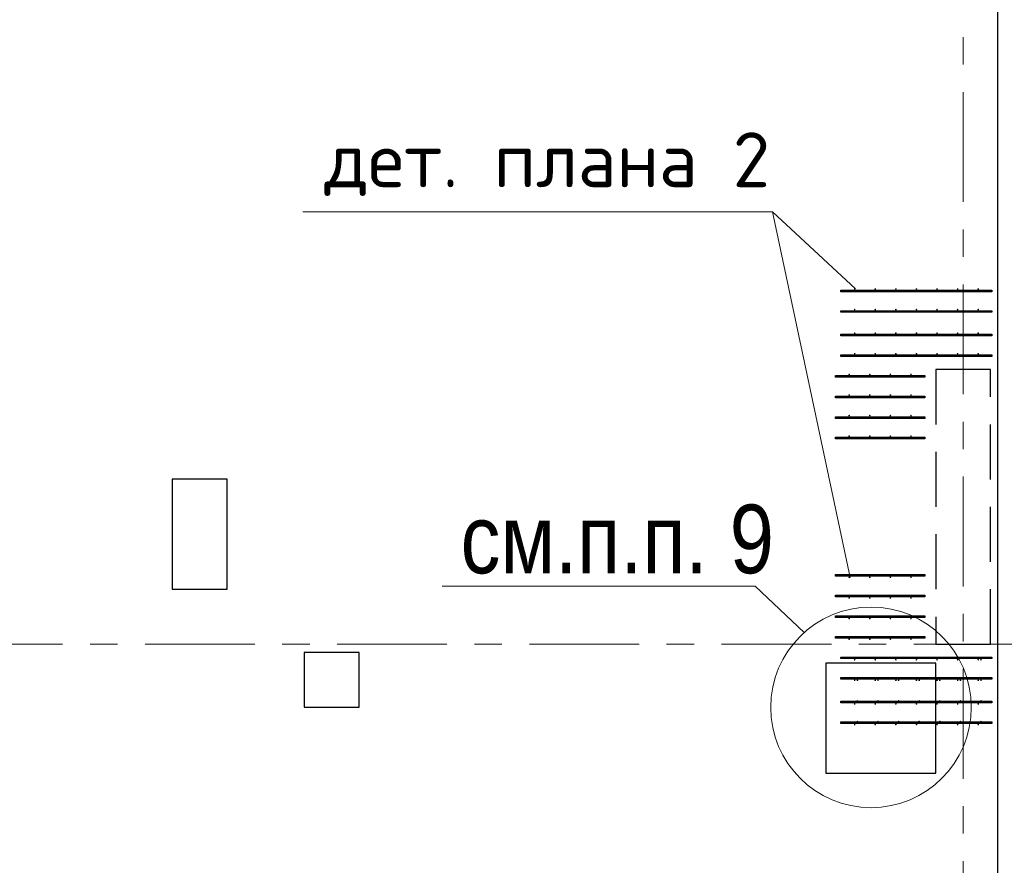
# Model space of a CAD drawing. Header units: metres. Extents: x -38 to 86, y -15 to 21.
# Tile 30 of 103: x 29.11 to 32.7, y 8.19 to 11.27. Entities that reach past the tile are written whole.
import ezdxf

# ---------------------------------------------------------------- set-up
doc = ezdxf.new("R2010")
doc.units = ezdxf.units.M
for name, pattern in [('______11', [0.5, 0.4, -0.05, 0, -0.05]), ('______2', [0.27, 0.2, -0.07]), ('______5', [1.1, 0.8, -0.1, 0.1, -0.1])]:
    doc.linetypes.add(name, pattern=pattern)
for name, color, linetype, lineweight in [('XR$2$Осевая линия (1)', 7, '______5', 13), ('XR$3$Арматурный каркас 01', 4, 'Continuous', 35), ('XR$3$Общий слой (1)_1', 7, 'Continuous', 13), ('XR$3$Перекрытие (1)', 7, 'Continuous', 35), ('XR$3$Текст_ общее_1', 7, 'Continuous', 13), ('XR$3$Фундамент (1)_1', 7, 'Continuous', 35)]:
    doc.layers.add(name, color=color, linetype=linetype, lineweight=lineweight)
doc.layers.add('XR$5$Стена_ бетон несущ.', color=7, linetype='Continuous', lineweight=70, true_color=0xb4b496)
doc.styles.add('ARIAL', font='arial.ttf')
doc.styles.add('ISOCPEUR', font='txt')

msp = doc.modelspace()

# ---------------------------------------------------------------- hatches: boundary and pattern name
at = {"layer": 'XR$3$Арматурный каркас 01', "linetype": 'Continuous', "lineweight": 50, "transparency": 33554687}
for points in [[(32.158, 10.2932), (32.1578, 10.2944), (32.1571, 10.2954), (32.1561, 10.296), (32.155, 10.2962), (32.1539, 10.296), (32.1529, 10.2954), (32.1522, 10.2944), (32.152, 10.2932), (32.1522, 10.2921), (32.1529, 10.2911), (32.1539, 10.2905), (32.155, 10.2902), (32.1561, 10.2905), (32.1571, 10.2911), (32.1578, 10.2921)], [(32.233, 10.2932), (32.2328, 10.2944), (32.2321, 10.2954), (32.2311, 10.296), (32.23, 10.2962), (32.2289, 10.296), (32.2279, 10.2954), (32.2272, 10.2944), (32.227, 10.2932), (32.2272, 10.2921), (32.2279, 10.2911), (32.2289, 10.2905), (32.23, 10.2902), (32.2311, 10.2905), (32.2321, 10.2911), (32.2328, 10.2921)], [(32.308, 10.2932), (32.3078, 10.2944), (32.3071, 10.2954), (32.3061, 10.296), (32.305, 10.2962), (32.3039, 10.296), (32.3029, 10.2954), (32.3022, 10.2944), (32.302, 10.2932), (32.3022, 10.2921), (32.3029, 10.2911), (32.3039, 10.2905), (32.305, 10.2902), (32.3061, 10.2905), (32.3071, 10.2911), (32.3078, 10.2921)], [(32.383, 10.2932), (32.3828, 10.2944), (32.3821, 10.2954), (32.3811, 10.296), (32.38, 10.2962), (32.3789, 10.296), (32.3779, 10.2954), (32.3772, 10.2944), (32.377, 10.2932), (32.3772, 10.2921), (32.3779, 10.2911), (32.3789, 10.2905), (32.38, 10.2902), (32.3811, 10.2905), (32.3821, 10.2911), (32.3828, 10.2921)], [(32.458, 10.2932), (32.4578, 10.2944), (32.4571, 10.2954), (32.4561, 10.296), (32.455, 10.2962), (32.4539, 10.296), (32.4529, 10.2954), (32.4522, 10.2944), (32.452, 10.2932), (32.4522, 10.2921), (32.4529, 10.2911), (32.4539, 10.2905), (32.455, 10.2902), (32.4561, 10.2905), (32.4571, 10.2911), (32.4578, 10.2921)], [(32.533, 10.2932), (32.5328, 10.2944), (32.5321, 10.2954), (32.5311, 10.296), (32.53, 10.2962), (32.5289, 10.296), (32.5279, 10.2954), (32.5272, 10.2944), (32.527, 10.2932), (32.5272, 10.2921), (32.5279, 10.2911), (32.5289, 10.2905), (32.53, 10.2902), (32.5311, 10.2905), (32.5321, 10.2911), (32.5328, 10.2921)], [(32.608, 10.2932), (32.6078, 10.2944), (32.6071, 10.2954), (32.6061, 10.296), (32.605, 10.2962), (32.6039, 10.296), (32.6029, 10.2954), (32.6022, 10.2944), (32.602, 10.2932), (32.6022, 10.2921), (32.6029, 10.2911), (32.6039, 10.2905), (32.605, 10.2902), (32.6061, 10.2905), (32.6071, 10.2911), (32.6078, 10.2921)], [(32.158, 10.2182), (32.1578, 10.2194), (32.1571, 10.2204), (32.1561, 10.221), (32.155, 10.2212), (32.1539, 10.221), (32.1529, 10.2204), (32.1522, 10.2194), (32.152, 10.2182), (32.1522, 10.2171), (32.1529, 10.2161), (32.1539, 10.2155), (32.155, 10.2152), (32.1561, 10.2155), (32.1571, 10.2161), (32.1578, 10.2171)], [(32.233, 10.2182), (32.2328, 10.2194), (32.2321, 10.2204), (32.2311, 10.221), (32.23, 10.2212), (32.2289, 10.221), (32.2279, 10.2204), (32.2272, 10.2194), (32.227, 10.2182), (32.2272, 10.2171), (32.2279, 10.2161), (32.2289, 10.2155), (32.23, 10.2152), (32.2311, 10.2155), (32.2321, 10.2161), (32.2328, 10.2171)], [(32.308, 10.2182), (32.3078, 10.2194), (32.3071, 10.2204), (32.3061, 10.221), (32.305, 10.2212), (32.3039, 10.221), (32.3029, 10.2204), (32.3022, 10.2194), (32.302, 10.2182), (32.3022, 10.2171), (32.3029, 10.2161), (32.3039, 10.2155), (32.305, 10.2152), (32.3061, 10.2155), (32.3071, 10.2161), (32.3078, 10.2171)], [(32.383, 10.2182), (32.3828, 10.2194), (32.3821, 10.2204), (32.3811, 10.221), (32.38, 10.2212), (32.3789, 10.221), (32.3779, 10.2204), (32.3772, 10.2194), (32.377, 10.2182), (32.3772, 10.2171), (32.3779, 10.2161), (32.3789, 10.2155), (32.38, 10.2152), (32.3811, 10.2155), (32.3821, 10.2161), (32.3828, 10.2171)], [(32.458, 10.2182), (32.4578, 10.2194), (32.4571, 10.2204), (32.4561, 10.221), (32.455, 10.2212), (32.4539, 10.221), (32.4529, 10.2204), (32.4522, 10.2194), (32.452, 10.2182), (32.4522, 10.2171), (32.4529, 10.2161), (32.4539, 10.2155), (32.455, 10.2152), (32.4561, 10.2155), (32.4571, 10.2161), (32.4578, 10.2171)], [(32.533, 10.2182), (32.5328, 10.2194), (32.5321, 10.2204), (32.5311, 10.221), (32.53, 10.2212), (32.5289, 10.221), (32.5279, 10.2204), (32.5272, 10.2194), (32.527, 10.2182), (32.5272, 10.2171), (32.5279, 10.2161), (32.5289, 10.2155), (32.53, 10.2152), (32.5311, 10.2155), (32.5321, 10.2161), (32.5328, 10.2171)], [(32.608, 10.2182), (32.6078, 10.2194), (32.6071, 10.2204), (32.6061, 10.221), (32.605, 10.2212), (32.6039, 10.221), (32.6029, 10.2204), (32.6022, 10.2194), (32.602, 10.2182), (32.6022, 10.2171), (32.6029, 10.2161), (32.6039, 10.2155), (32.605, 10.2152), (32.6061, 10.2155), (32.6071, 10.2161), (32.6078, 10.2171)], [(32.158, 10.1322), (32.1578, 10.1334), (32.1571, 10.1344), (32.1561, 10.135), (32.155, 10.1352), (32.1539, 10.135), (32.1529, 10.1344), (32.1522, 10.1334), (32.152, 10.1322), (32.1522, 10.1311), (32.1529, 10.1301), (32.1539, 10.1295), (32.155, 10.1292), (32.1561, 10.1295), (32.1571, 10.1301), (32.1578, 10.1311)], [(32.233, 10.1322), (32.2328, 10.1334), (32.2321, 10.1344), (32.2311, 10.135), (32.23, 10.1352), (32.2289, 10.135), (32.2279, 10.1344), (32.2272, 10.1334), (32.227, 10.1322), (32.2272, 10.1311), (32.2279, 10.1301), (32.2289, 10.1295), (32.23, 10.1292), (32.2311, 10.1295), (32.2321, 10.1301), (32.2328, 10.1311)], [(32.308, 10.1322), (32.3078, 10.1334), (32.3071, 10.1344), (32.3061, 10.135), (32.305, 10.1352), (32.3039, 10.135), (32.3029, 10.1344), (32.3022, 10.1334), (32.302, 10.1322), (32.3022, 10.1311), (32.3029, 10.1301), (32.3039, 10.1295), (32.305, 10.1292), (32.3061, 10.1295), (32.3071, 10.1301), (32.3078, 10.1311)], [(32.383, 10.1322), (32.3828, 10.1334), (32.3821, 10.1344), (32.3811, 10.135), (32.38, 10.1352), (32.3789, 10.135), (32.3779, 10.1344), (32.3772, 10.1334), (32.377, 10.1322), (32.3772, 10.1311), (32.3779, 10.1301), (32.3789, 10.1295), (32.38, 10.1292), (32.3811, 10.1295), (32.3821, 10.1301), (32.3828, 10.1311)], [(32.458, 10.1322), (32.4578, 10.1334), (32.4571, 10.1344), (32.4561, 10.135), (32.455, 10.1352), (32.4539, 10.135), (32.4529, 10.1344), (32.4522, 10.1334), (32.452, 10.1322), (32.4522, 10.1311), (32.4529, 10.1301), (32.4539, 10.1295), (32.455, 10.1292), (32.4561, 10.1295), (32.4571, 10.1301), (32.4578, 10.1311)], [(32.533, 10.1322), (32.5328, 10.1334), (32.5321, 10.1344), (32.5311, 10.135), (32.53, 10.1352), (32.5289, 10.135), (32.5279, 10.1344), (32.5272, 10.1334), (32.527, 10.1322), (32.5272, 10.1311), (32.5279, 10.1301), (32.5289, 10.1295), (32.53, 10.1292), (32.5311, 10.1295), (32.5321, 10.1301), (32.5328, 10.1311)], [(32.608, 10.1322), (32.6078, 10.1334), (32.6071, 10.1344), (32.6061, 10.135), (32.605, 10.1352), (32.6039, 10.135), (32.6029, 10.1344), (32.6022, 10.1334), (32.602, 10.1322), (32.6022, 10.1311), (32.6029, 10.1301), (32.6039, 10.1295), (32.605, 10.1292), (32.6061, 10.1295), (32.6071, 10.1301), (32.6078, 10.1311)], [(32.158, 10.0572), (32.1578, 10.0584), (32.1571, 10.0594), (32.1561, 10.06), (32.155, 10.0602), (32.1539, 10.06), (32.1529, 10.0594), (32.1522, 10.0584), (32.152, 10.0572), (32.1522, 10.0561), (32.1529, 10.0551), (32.1539, 10.0545), (32.155, 10.0542), (32.1561, 10.0545), (32.1571, 10.0551), (32.1578, 10.0561)], [(32.233, 10.0572), (32.2328, 10.0584), (32.2321, 10.0594), (32.2311, 10.06), (32.23, 10.0602), (32.2289, 10.06), (32.2279, 10.0594), (32.2272, 10.0584), (32.227, 10.0572), (32.2272, 10.0561), (32.2279, 10.0551), (32.2289, 10.0545), (32.23, 10.0542), (32.2311, 10.0545), (32.2321, 10.0551), (32.2328, 10.0561)], [(32.308, 10.0572), (32.3078, 10.0584), (32.3071, 10.0594), (32.3061, 10.06), (32.305, 10.0602), (32.3039, 10.06), (32.3029, 10.0594), (32.3022, 10.0584), (32.302, 10.0572), (32.3022, 10.0561), (32.3029, 10.0551), (32.3039, 10.0545), (32.305, 10.0542), (32.3061, 10.0545), (32.3071, 10.0551), (32.3078, 10.0561)], [(32.383, 10.0572), (32.3828, 10.0584), (32.3821, 10.0594), (32.3811, 10.06), (32.38, 10.0602), (32.3789, 10.06), (32.3779, 10.0594), (32.3772, 10.0584), (32.377, 10.0572), (32.3772, 10.0561), (32.3779, 10.0551), (32.3789, 10.0545), (32.38, 10.0542), (32.3811, 10.0545), (32.3821, 10.0551), (32.3828, 10.0561)], [(32.458, 10.0572), (32.4578, 10.0584), (32.4571, 10.0594), (32.4561, 10.06), (32.455, 10.0602), (32.4539, 10.06), (32.4529, 10.0594), (32.4522, 10.0584), (32.452, 10.0572), (32.4522, 10.0561), (32.4529, 10.0551), (32.4539, 10.0545), (32.455, 10.0542), (32.4561, 10.0545), (32.4571, 10.0551), (32.4578, 10.0561)], [(32.533, 10.0572), (32.5328, 10.0584), (32.5321, 10.0594), (32.5311, 10.06), (32.53, 10.0602), (32.5289, 10.06), (32.5279, 10.0594), (32.5272, 10.0584), (32.527, 10.0572), (32.5272, 10.0561), (32.5279, 10.0551), (32.5289, 10.0545), (32.53, 10.0542), (32.5311, 10.0545), (32.5321, 10.0551), (32.5328, 10.0561)], [(32.608, 10.0572), (32.6078, 10.0584), (32.6071, 10.0594), (32.6061, 10.06), (32.605, 10.0602), (32.6039, 10.06), (32.6029, 10.0594), (32.6022, 10.0584), (32.602, 10.0572), (32.6022, 10.0561), (32.6029, 10.0551), (32.6039, 10.0545), (32.605, 10.0542), (32.6061, 10.0545), (32.6071, 10.0551), (32.6078, 10.0561)], [(32.138, 9.9822), (32.1378, 9.9834), (32.1371, 9.9844), (32.1361, 9.985), (32.135, 9.9852), (32.1339, 9.985), (32.1329, 9.9844), (32.1322, 9.9834), (32.132, 9.9822), (32.1322, 9.9811), (32.1329, 9.9801), (32.1339, 9.9795), (32.135, 9.9792), (32.1361, 9.9795), (32.1371, 9.9801), (32.1378, 9.9811)], [(32.213, 9.9822), (32.2128, 9.9834), (32.2121, 9.9844), (32.2111, 9.985), (32.21, 9.9852), (32.2089, 9.985), (32.2079, 9.9844), (32.2072, 9.9834), (32.207, 9.9822), (32.2072, 9.9811), (32.2079, 9.9801), (32.2089, 9.9795), (32.21, 9.9792), (32.2111, 9.9795), (32.2121, 9.9801), (32.2128, 9.9811)], [(32.288, 9.9822), (32.2878, 9.9834), (32.2871, 9.9844), (32.2861, 9.985), (32.285, 9.9852), (32.2839, 9.985), (32.2829, 9.9844), (32.2822, 9.9834), (32.282, 9.9822), (32.2822, 9.9811), (32.2829, 9.9801), (32.2839, 9.9795), (32.285, 9.9792), (32.2861, 9.9795), (32.2871, 9.9801), (32.2878, 9.9811)], [(32.363, 9.9822), (32.3628, 9.9834), (32.3621, 9.9844), (32.3611, 9.985), (32.36, 9.9852), (32.3589, 9.985), (32.3579, 9.9844), (32.3572, 9.9834), (32.357, 9.9822), (32.3572, 9.9811), (32.3579, 9.9801), (32.3589, 9.9795), (32.36, 9.9792), (32.3611, 9.9795), (32.3621, 9.9801), (32.3628, 9.9811)], [(32.138, 9.9072), (32.1378, 9.9084), (32.1371, 9.9094), (32.1361, 9.91), (32.135, 9.9102), (32.1339, 9.91), (32.1329, 9.9094), (32.1322, 9.9084), (32.132, 9.9072), (32.1322, 9.9061), (32.1329, 9.9051), (32.1339, 9.9045), (32.135, 9.9042), (32.1361, 9.9045), (32.1371, 9.9051), (32.1378, 9.9061)], [(32.213, 9.9072), (32.2128, 9.9084), (32.2121, 9.9094), (32.2111, 9.91), (32.21, 9.9102), (32.2089, 9.91), (32.2079, 9.9094), (32.2072, 9.9084), (32.207, 9.9072), (32.2072, 9.9061), (32.2079, 9.9051), (32.2089, 9.9045), (32.21, 9.9042), (32.2111, 9.9045), (32.2121, 9.9051), (32.2128, 9.9061)], [(32.288, 9.9072), (32.2878, 9.9084), (32.2871, 9.9094), (32.2861, 9.91), (32.285, 9.9102), (32.2839, 9.91), (32.2829, 9.9094), (32.2822, 9.9084), (32.282, 9.9072), (32.2822, 9.9061), (32.2829, 9.9051), (32.2839, 9.9045), (32.285, 9.9042), (32.2861, 9.9045), (32.2871, 9.9051), (32.2878, 9.9061)], [(32.363, 9.9072), (32.3628, 9.9084), (32.3621, 9.9094), (32.3611, 9.91), (32.36, 9.9102), (32.3589, 9.91), (32.3579, 9.9094), (32.3572, 9.9084), (32.357, 9.9072), (32.3572, 9.9061), (32.3579, 9.9051), (32.3589, 9.9045), (32.36, 9.9042), (32.3611, 9.9045), (32.3621, 9.9051), (32.3628, 9.9061)], [(32.138, 9.8322), (32.1378, 9.8334), (32.1371, 9.8344), (32.1361, 9.835), (32.135, 9.8352), (32.1339, 9.835), (32.1329, 9.8344), (32.1322, 9.8334), (32.132, 9.8322), (32.1322, 9.8311), (32.1329, 9.8301), (32.1339, 9.8295), (32.135, 9.8292), (32.1361, 9.8295), (32.1371, 9.8301), (32.1378, 9.8311)], [(32.213, 9.8322), (32.2128, 9.8334), (32.2121, 9.8344), (32.2111, 9.835), (32.21, 9.8352), (32.2089, 9.835), (32.2079, 9.8344), (32.2072, 9.8334), (32.207, 9.8322), (32.2072, 9.8311), (32.2079, 9.8301), (32.2089, 9.8295), (32.21, 9.8292), (32.2111, 9.8295), (32.2121, 9.8301), (32.2128, 9.8311)], [(32.288, 9.8322), (32.2878, 9.8334), (32.2871, 9.8344), (32.2861, 9.835), (32.285, 9.8352), (32.2839, 9.835), (32.2829, 9.8344), (32.2822, 9.8334), (32.282, 9.8322), (32.2822, 9.8311), (32.2829, 9.8301), (32.2839, 9.8295), (32.285, 9.8292), (32.2861, 9.8295), (32.2871, 9.8301), (32.2878, 9.8311)], [(32.363, 9.8322), (32.3628, 9.8334), (32.3621, 9.8344), (32.3611, 9.835), (32.36, 9.8352), (32.3589, 9.835), (32.3579, 9.8344), (32.3572, 9.8334), (32.357, 9.8322), (32.3572, 9.8311), (32.3579, 9.8301), (32.3589, 9.8295), (32.36, 9.8292), (32.3611, 9.8295), (32.3621, 9.8301), (32.3628, 9.8311)], [(32.138, 9.7572), (32.1378, 9.7584), (32.1371, 9.7594), (32.1361, 9.76), (32.135, 9.7602), (32.1339, 9.76), (32.1329, 9.7594), (32.1322, 9.7584), (32.132, 9.7572), (32.1322, 9.7561), (32.1329, 9.7551), (32.1339, 9.7545), (32.135, 9.7542), (32.1361, 9.7545), (32.1371, 9.7551), (32.1378, 9.7561)], [(32.213, 9.7572), (32.2128, 9.7584), (32.2121, 9.7594), (32.2111, 9.76), (32.21, 9.7602), (32.2089, 9.76), (32.2079, 9.7594), (32.2072, 9.7584), (32.207, 9.7572), (32.2072, 9.7561), (32.2079, 9.7551), (32.2089, 9.7545), (32.21, 9.7542), (32.2111, 9.7545), (32.2121, 9.7551), (32.2128, 9.7561)], [(32.288, 9.7572), (32.2878, 9.7584), (32.2871, 9.7594), (32.2861, 9.76), (32.285, 9.7602), (32.2839, 9.76), (32.2829, 9.7594), (32.2822, 9.7584), (32.282, 9.7572), (32.2822, 9.7561), (32.2829, 9.7551), (32.2839, 9.7545), (32.285, 9.7542), (32.2861, 9.7545), (32.2871, 9.7551), (32.2878, 9.7561)], [(32.363, 9.7572), (32.3628, 9.7584), (32.3621, 9.7594), (32.3611, 9.76), (32.36, 9.7602), (32.3589, 9.76), (32.3579, 9.7594), (32.3572, 9.7584), (32.357, 9.7572), (32.3572, 9.7561), (32.3579, 9.7551), (32.3589, 9.7545), (32.36, 9.7542), (32.3611, 9.7545), (32.3621, 9.7551), (32.3628, 9.7561)], [(32.138, 9.2432), (32.1378, 9.2444), (32.1371, 9.2454), (32.1361, 9.246), (32.135, 9.2462), (32.1339, 9.246), (32.1329, 9.2454), (32.1322, 9.2444), (32.132, 9.2432), (32.1322, 9.2421), (32.1329, 9.2411), (32.1339, 9.2405), (32.135, 9.2402), (32.1361, 9.2405), (32.1371, 9.2411), (32.1378, 9.2421)], [(32.213, 9.2432), (32.2128, 9.2444), (32.2121, 9.2454), (32.2111, 9.246), (32.21, 9.2462), (32.2089, 9.246), (32.2079, 9.2454), (32.2072, 9.2444), (32.207, 9.2432), (32.2072, 9.2421), (32.2079, 9.2411), (32.2089, 9.2405), (32.21, 9.2402), (32.2111, 9.2405), (32.2121, 9.2411), (32.2128, 9.2421)], [(32.288, 9.2432), (32.2878, 9.2444), (32.2871, 9.2454), (32.2861, 9.246), (32.285, 9.2462), (32.2839, 9.246), (32.2829, 9.2454), (32.2822, 9.2444), (32.282, 9.2432), (32.2822, 9.2421), (32.2829, 9.2411), (32.2839, 9.2405), (32.285, 9.2402), (32.2861, 9.2405), (32.2871, 9.2411), (32.2878, 9.2421)], [(32.363, 9.2432), (32.3628, 9.2444), (32.3621, 9.2454), (32.3611, 9.246), (32.36, 9.2462), (32.3589, 9.246), (32.3579, 9.2454), (32.3572, 9.2444), (32.357, 9.2432), (32.3572, 9.2421), (32.3579, 9.2411), (32.3589, 9.2405), (32.36, 9.2402), (32.3611, 9.2405), (32.3621, 9.2411), (32.3628, 9.2421)], [(32.138, 9.1682), (32.1378, 9.1694), (32.1371, 9.1704), (32.1361, 9.171), (32.135, 9.1712), (32.1339, 9.171), (32.1329, 9.1704), (32.1322, 9.1694), (32.132, 9.1682), (32.1322, 9.1671), (32.1329, 9.1661), (32.1339, 9.1655), (32.135, 9.1652), (32.1361, 9.1655), (32.1371, 9.1661), (32.1378, 9.1671)], [(32.213, 9.1682), (32.2128, 9.1694), (32.2121, 9.1704), (32.2111, 9.171), (32.21, 9.1712), (32.2089, 9.171), (32.2079, 9.1704), (32.2072, 9.1694), (32.207, 9.1682), (32.2072, 9.1671), (32.2079, 9.1661), (32.2089, 9.1655), (32.21, 9.1652), (32.2111, 9.1655), (32.2121, 9.1661), (32.2128, 9.1671)], [(32.288, 9.1682), (32.2878, 9.1694), (32.2871, 9.1704), (32.2861, 9.171), (32.285, 9.1712), (32.2839, 9.171), (32.2829, 9.1704), (32.2822, 9.1694), (32.282, 9.1682), (32.2822, 9.1671), (32.2829, 9.1661), (32.2839, 9.1655), (32.285, 9.1652), (32.2861, 9.1655), (32.2871, 9.1661), (32.2878, 9.1671)], [(32.363, 9.1682), (32.3628, 9.1694), (32.3621, 9.1704), (32.3611, 9.171), (32.36, 9.1712), (32.3589, 9.171), (32.3579, 9.1704), (32.3572, 9.1694), (32.357, 9.1682), (32.3572, 9.1671), (32.3579, 9.1661), (32.3589, 9.1655), (32.36, 9.1652), (32.3611, 9.1655), (32.3621, 9.1661), (32.3628, 9.1671)], [(32.138, 9.0932), (32.1378, 9.0944), (32.1371, 9.0954), (32.1361, 9.096), (32.135, 9.0962), (32.1339, 9.096), (32.1329, 9.0954), (32.1322, 9.0944), (32.132, 9.0932), (32.1322, 9.0921), (32.1329, 9.0911), (32.1339, 9.0905), (32.135, 9.0902), (32.1361, 9.0905), (32.1371, 9.0911), (32.1378, 9.0921)], [(32.213, 9.0932), (32.2128, 9.0944), (32.2121, 9.0954), (32.2111, 9.096), (32.21, 9.0962), (32.2089, 9.096), (32.2079, 9.0954), (32.2072, 9.0944), (32.207, 9.0932), (32.2072, 9.0921), (32.2079, 9.0911), (32.2089, 9.0905), (32.21, 9.0902), (32.2111, 9.0905), (32.2121, 9.0911), (32.2128, 9.0921)], [(32.288, 9.0932), (32.2878, 9.0944), (32.2871, 9.0954), (32.2861, 9.096), (32.285, 9.0962), (32.2839, 9.096), (32.2829, 9.0954), (32.2822, 9.0944), (32.282, 9.0932), (32.2822, 9.0921), (32.2829, 9.0911), (32.2839, 9.0905), (32.285, 9.0902), (32.2861, 9.0905), (32.2871, 9.0911), (32.2878, 9.0921)], [(32.363, 9.0932), (32.3628, 9.0944), (32.3621, 9.0954), (32.3611, 9.096), (32.36, 9.0962), (32.3589, 9.096), (32.3579, 9.0954), (32.3572, 9.0944), (32.357, 9.0932), (32.3572, 9.0921), (32.3579, 9.0911), (32.3589, 9.0905), (32.36, 9.0902), (32.3611, 9.0905), (32.3621, 9.0911), (32.3628, 9.0921)], [(32.138, 9.0182), (32.1378, 9.0194), (32.1371, 9.0204), (32.1361, 9.021), (32.135, 9.0212), (32.1339, 9.021), (32.1329, 9.0204), (32.1322, 9.0194), (32.132, 9.0182), (32.1322, 9.0171), (32.1329, 9.0161), (32.1339, 9.0155), (32.135, 9.0152), (32.1361, 9.0155), (32.1371, 9.0161), (32.1378, 9.0171)], [(32.213, 9.0182), (32.2128, 9.0194), (32.2121, 9.0204), (32.2111, 9.021), (32.21, 9.0212), (32.2089, 9.021), (32.2079, 9.0204), (32.2072, 9.0194), (32.207, 9.0182), (32.2072, 9.0171), (32.2079, 9.0161), (32.2089, 9.0155), (32.21, 9.0152), (32.2111, 9.0155), (32.2121, 9.0161), (32.2128, 9.0171)], [(32.288, 9.0182), (32.2878, 9.0194), (32.2871, 9.0204), (32.2861, 9.021), (32.285, 9.0212), (32.2839, 9.021), (32.2829, 9.0204), (32.2822, 9.0194), (32.282, 9.0182), (32.2822, 9.0171), (32.2829, 9.0161), (32.2839, 9.0155), (32.285, 9.0152), (32.2861, 9.0155), (32.2871, 9.0161), (32.2878, 9.0171)], [(32.363, 9.0182), (32.3628, 9.0194), (32.3621, 9.0204), (32.3611, 9.021), (32.36, 9.0212), (32.3589, 9.021), (32.3579, 9.0204), (32.3572, 9.0194), (32.357, 9.0182), (32.3572, 9.0171), (32.3579, 9.0161), (32.3589, 9.0155), (32.36, 9.0152), (32.3611, 9.0155), (32.3621, 9.0161), (32.3628, 9.0171)], [(32.158, 8.9432), (32.1578, 8.9444), (32.1571, 8.9454), (32.1561, 8.946), (32.155, 8.9462), (32.1539, 8.946), (32.1529, 8.9454), (32.1522, 8.9444), (32.152, 8.9432), (32.1522, 8.9421), (32.1529, 8.9411), (32.1539, 8.9405), (32.155, 8.9402), (32.1561, 8.9405), (32.1571, 8.9411), (32.1578, 8.9421)], [(32.233, 8.9432), (32.2328, 8.9444), (32.2321, 8.9454), (32.2311, 8.946), (32.23, 8.9462), (32.2289, 8.946), (32.2279, 8.9454), (32.2272, 8.9444), (32.227, 8.9432), (32.2272, 8.9421), (32.2279, 8.9411), (32.2289, 8.9405), (32.23, 8.9402), (32.2311, 8.9405), (32.2321, 8.9411), (32.2328, 8.9421)], [(32.308, 8.9432), (32.3078, 8.9444), (32.3071, 8.9454), (32.3061, 8.946), (32.305, 8.9462), (32.3039, 8.946), (32.3029, 8.9454), (32.3022, 8.9444), (32.302, 8.9432), (32.3022, 8.9421), (32.3029, 8.9411), (32.3039, 8.9405), (32.305, 8.9402), (32.3061, 8.9405), (32.3071, 8.9411), (32.3078, 8.9421)], [(32.383, 8.9432), (32.3828, 8.9444), (32.3821, 8.9454), (32.3811, 8.946), (32.38, 8.9462), (32.3789, 8.946), (32.3779, 8.9454), (32.3772, 8.9444), (32.377, 8.9432), (32.3772, 8.9421), (32.3779, 8.9411), (32.3789, 8.9405), (32.38, 8.9402), (32.3811, 8.9405), (32.3821, 8.9411), (32.3828, 8.9421)], [(32.458, 8.9432), (32.4578, 8.9444), (32.4571, 8.9454), (32.4561, 8.946), (32.455, 8.9462), (32.4539, 8.946), (32.4529, 8.9454), (32.4522, 8.9444), (32.452, 8.9432), (32.4522, 8.9421), (32.4529, 8.9411), (32.4539, 8.9405), (32.455, 8.9402), (32.4561, 8.9405), (32.4571, 8.9411), (32.4578, 8.9421)], [(32.533, 8.9432), (32.5328, 8.9444), (32.5321, 8.9454), (32.5311, 8.946), (32.53, 8.9462), (32.5289, 8.946), (32.5279, 8.9454), (32.5272, 8.9444), (32.527, 8.9432), (32.5272, 8.9421), (32.5279, 8.9411), (32.5289, 8.9405), (32.53, 8.9402), (32.5311, 8.9405), (32.5321, 8.9411), (32.5328, 8.9421)], [(32.608, 8.9432), (32.6078, 8.9444), (32.6071, 8.9454), (32.6061, 8.946), (32.605, 8.9462), (32.6039, 8.946), (32.6029, 8.9454), (32.6022, 8.9444), (32.602, 8.9432), (32.6022, 8.9421), (32.6029, 8.9411), (32.6039, 8.9405), (32.605, 8.9402), (32.6061, 8.9405), (32.6071, 8.9411), (32.6078, 8.9421)], [(32.618, 8.9432), (32.6178, 8.9444), (32.6171, 8.9454), (32.6161, 8.946), (32.615, 8.9462), (32.6139, 8.946), (32.6129, 8.9454), (32.6122, 8.9444), (32.612, 8.9432), (32.6122, 8.9421), (32.6129, 8.9411), (32.6139, 8.9405), (32.615, 8.9402), (32.6161, 8.9405), (32.6171, 8.9411), (32.6178, 8.9421)], [(32.158, 8.8682), (32.1578, 8.8694), (32.1571, 8.8704), (32.1561, 8.871), (32.155, 8.8712), (32.1539, 8.871), (32.1529, 8.8704), (32.1522, 8.8694), (32.152, 8.8682), (32.1522, 8.8671), (32.1529, 8.8661), (32.1539, 8.8655), (32.155, 8.8652), (32.1561, 8.8655), (32.1571, 8.8661), (32.1578, 8.8671)], [(32.168, 8.8682), (32.1678, 8.8694), (32.1671, 8.8704), (32.1661, 8.871), (32.165, 8.8712), (32.1639, 8.871), (32.1629, 8.8704), (32.1622, 8.8694), (32.162, 8.8682), (32.1622, 8.8671), (32.1629, 8.8661), (32.1639, 8.8655), (32.165, 8.8652), (32.1661, 8.8655), (32.1671, 8.8661), (32.1678, 8.8671)], [(32.233, 8.8682), (32.2328, 8.8694), (32.2321, 8.8704), (32.2311, 8.871), (32.23, 8.8712), (32.2289, 8.871), (32.2279, 8.8704), (32.2272, 8.8694), (32.227, 8.8682), (32.2272, 8.8671), (32.2279, 8.8661), (32.2289, 8.8655), (32.23, 8.8652), (32.2311, 8.8655), (32.2321, 8.8661), (32.2328, 8.8671)], [(32.243, 8.8682), (32.2428, 8.8694), (32.2421, 8.8704), (32.2411, 8.871), (32.24, 8.8712), (32.2389, 8.871), (32.2379, 8.8704), (32.2372, 8.8694), (32.237, 8.8682), (32.2372, 8.8671), (32.2379, 8.8661), (32.2389, 8.8655), (32.24, 8.8652), (32.2411, 8.8655), (32.2421, 8.8661), (32.2428, 8.8671)], [(32.308, 8.8682), (32.3078, 8.8694), (32.3071, 8.8704), (32.3061, 8.871), (32.305, 8.8712), (32.3039, 8.871), (32.3029, 8.8704), (32.3022, 8.8694), (32.302, 8.8682), (32.3022, 8.8671), (32.3029, 8.8661), (32.3039, 8.8655), (32.305, 8.8652), (32.3061, 8.8655), (32.3071, 8.8661), (32.3078, 8.8671)], [(32.318, 8.8682), (32.3178, 8.8694), (32.3171, 8.8704), (32.3161, 8.871), (32.315, 8.8712), (32.3139, 8.871), (32.3129, 8.8704), (32.3122, 8.8694), (32.312, 8.8682), (32.3122, 8.8671), (32.3129, 8.8661), (32.3139, 8.8655), (32.315, 8.8652), (32.3161, 8.8655), (32.3171, 8.8661), (32.3178, 8.8671)], [(32.383, 8.8682), (32.3828, 8.8694), (32.3821, 8.8704), (32.3811, 8.871), (32.38, 8.8712), (32.3789, 8.871), (32.3779, 8.8704), (32.3772, 8.8694), (32.377, 8.8682), (32.3772, 8.8671), (32.3779, 8.8661), (32.3789, 8.8655), (32.38, 8.8652), (32.3811, 8.8655), (32.3821, 8.8661), (32.3828, 8.8671)], [(32.393, 8.8682), (32.3928, 8.8694), (32.3921, 8.8704), (32.3911, 8.871), (32.39, 8.8712), (32.3889, 8.871), (32.3879, 8.8704), (32.3872, 8.8694), (32.387, 8.8682), (32.3872, 8.8671), (32.3879, 8.8661), (32.3889, 8.8655), (32.39, 8.8652), (32.3911, 8.8655), (32.3921, 8.8661), (32.3928, 8.8671)], [(32.458, 8.8682), (32.4578, 8.8694), (32.4571, 8.8704), (32.4561, 8.871), (32.455, 8.8712), (32.4539, 8.871), (32.4529, 8.8704), (32.4522, 8.8694), (32.452, 8.8682), (32.4522, 8.8671), (32.4529, 8.8661), (32.4539, 8.8655), (32.455, 8.8652), (32.4561, 8.8655), (32.4571, 8.8661), (32.4578, 8.8671)], [(32.468, 8.8682), (32.4678, 8.8694), (32.4671, 8.8704), (32.4661, 8.871), (32.465, 8.8712), (32.4639, 8.871), (32.4629, 8.8704), (32.4622, 8.8694), (32.462, 8.8682), (32.4622, 8.8671), (32.4629, 8.8661), (32.4639, 8.8655), (32.465, 8.8652), (32.4661, 8.8655), (32.4671, 8.8661), (32.4678, 8.8671)], [(32.533, 8.8682), (32.5328, 8.8694), (32.5321, 8.8704), (32.5311, 8.871), (32.53, 8.8712), (32.5289, 8.871), (32.5279, 8.8704), (32.5272, 8.8694), (32.527, 8.8682), (32.5272, 8.8671), (32.5279, 8.8661), (32.5289, 8.8655), (32.53, 8.8652), (32.5311, 8.8655), (32.5321, 8.8661), (32.5328, 8.8671)], [(32.543, 8.8682), (32.5428, 8.8694), (32.5421, 8.8704), (32.5411, 8.871), (32.54, 8.8712), (32.5389, 8.871), (32.5379, 8.8704), (32.5372, 8.8694), (32.537, 8.8682), (32.5372, 8.8671), (32.5379, 8.8661), (32.5389, 8.8655), (32.54, 8.8652), (32.5411, 8.8655), (32.5421, 8.8661), (32.5428, 8.8671)], [(32.608, 8.8682), (32.6078, 8.8694), (32.6071, 8.8704), (32.6061, 8.871), (32.605, 8.8712), (32.6039, 8.871), (32.6029, 8.8704), (32.6022, 8.8694), (32.602, 8.8682), (32.6022, 8.8671), (32.6029, 8.8661), (32.6039, 8.8655), (32.605, 8.8652), (32.6061, 8.8655), (32.6071, 8.8661), (32.6078, 8.8671)], [(32.618, 8.8682), (32.6178, 8.8694), (32.6171, 8.8704), (32.6161, 8.871), (32.615, 8.8712), (32.6139, 8.871), (32.6129, 8.8704), (32.6122, 8.8694), (32.612, 8.8682), (32.6122, 8.8671), (32.6129, 8.8661), (32.6139, 8.8655), (32.615, 8.8652), (32.6161, 8.8655), (32.6171, 8.8661), (32.6178, 8.8671)], [(32.168, 8.7932), (32.1678, 8.7944), (32.1671, 8.7954), (32.1661, 8.796), (32.165, 8.7962), (32.1639, 8.796), (32.1629, 8.7954), (32.1622, 8.7944), (32.162, 8.7932), (32.1622, 8.7921), (32.1629, 8.7911), (32.1639, 8.7905), (32.165, 8.7902), (32.1661, 8.7905), (32.1671, 8.7911), (32.1678, 8.7921)], [(32.243, 8.7932), (32.2428, 8.7944), (32.2421, 8.7954), (32.2411, 8.796), (32.24, 8.7962), (32.2389, 8.796), (32.2379, 8.7954), (32.2372, 8.7944), (32.237, 8.7932), (32.2372, 8.7921), (32.2379, 8.7911), (32.2389, 8.7905), (32.24, 8.7902), (32.2411, 8.7905), (32.2421, 8.7911), (32.2428, 8.7921)], [(32.318, 8.7932), (32.3178, 8.7944), (32.3171, 8.7954), (32.3161, 8.796), (32.315, 8.7962), (32.3139, 8.796), (32.3129, 8.7954), (32.3122, 8.7944), (32.312, 8.7932), (32.3122, 8.7921), (32.3129, 8.7911), (32.3139, 8.7905), (32.315, 8.7902), (32.3161, 8.7905), (32.3171, 8.7911), (32.3178, 8.7921)], [(32.393, 8.7932), (32.3928, 8.7944), (32.3921, 8.7954), (32.3911, 8.796), (32.39, 8.7962), (32.3889, 8.796), (32.3879, 8.7954), (32.3872, 8.7944), (32.387, 8.7932), (32.3872, 8.7921), (32.3879, 8.7911), (32.3889, 8.7905), (32.39, 8.7902), (32.3911, 8.7905), (32.3921, 8.7911), (32.3928, 8.7921)], [(32.468, 8.7932), (32.4678, 8.7944), (32.4671, 8.7954), (32.4661, 8.796), (32.465, 8.7962), (32.4639, 8.796), (32.4629, 8.7954), (32.4622, 8.7944), (32.462, 8.7932), (32.4622, 8.7921), (32.4629, 8.7911), (32.4639, 8.7905), (32.465, 8.7902), (32.4661, 8.7905), (32.4671, 8.7911), (32.4678, 8.7921)], [(32.543, 8.7932), (32.5428, 8.7944), (32.5421, 8.7954), (32.5411, 8.796), (32.54, 8.7962), (32.5389, 8.796), (32.5379, 8.7954), (32.5372, 8.7944), (32.537, 8.7932), (32.5372, 8.7921), (32.5379, 8.7911), (32.5389, 8.7905), (32.54, 8.7902), (32.5411, 8.7905), (32.5421, 8.7911), (32.5428, 8.7921)], [(32.618, 8.7932), (32.6178, 8.7944), (32.6171, 8.7954), (32.6161, 8.796), (32.615, 8.7962), (32.6139, 8.796), (32.6129, 8.7954), (32.6122, 8.7944), (32.612, 8.7932), (32.6122, 8.7921), (32.6129, 8.7911), (32.6139, 8.7905), (32.615, 8.7902), (32.6161, 8.7905), (32.6171, 8.7911), (32.6178, 8.7921)], [(32.158, 8.7822), (32.1578, 8.7834), (32.1571, 8.7844), (32.1561, 8.785), (32.155, 8.7852), (32.1539, 8.785), (32.1529, 8.7844), (32.1522, 8.7834), (32.152, 8.7822), (32.1522, 8.7811), (32.1529, 8.7801), (32.1539, 8.7795), (32.155, 8.7792), (32.1561, 8.7795), (32.1571, 8.7801), (32.1578, 8.7811)], [(32.233, 8.7822), (32.2328, 8.7834), (32.2321, 8.7844), (32.2311, 8.785), (32.23, 8.7852), (32.2289, 8.785), (32.2279, 8.7844), (32.2272, 8.7834), (32.227, 8.7822), (32.2272, 8.7811), (32.2279, 8.7801), (32.2289, 8.7795), (32.23, 8.7792), (32.2311, 8.7795), (32.2321, 8.7801), (32.2328, 8.7811)], [(32.308, 8.7822), (32.3078, 8.7834), (32.3071, 8.7844), (32.3061, 8.785), (32.305, 8.7852), (32.3039, 8.785), (32.3029, 8.7844), (32.3022, 8.7834), (32.302, 8.7822), (32.3022, 8.7811), (32.3029, 8.7801), (32.3039, 8.7795), (32.305, 8.7792), (32.3061, 8.7795), (32.3071, 8.7801), (32.3078, 8.7811)], [(32.383, 8.7822), (32.3828, 8.7834), (32.3821, 8.7844), (32.3811, 8.785), (32.38, 8.7852), (32.3789, 8.785), (32.3779, 8.7844), (32.3772, 8.7834), (32.377, 8.7822), (32.3772, 8.7811), (32.3779, 8.7801), (32.3789, 8.7795), (32.38, 8.7792), (32.3811, 8.7795), (32.3821, 8.7801), (32.3828, 8.7811)], [(32.458, 8.7822), (32.4578, 8.7834), (32.4571, 8.7844), (32.4561, 8.785), (32.455, 8.7852), (32.4539, 8.785), (32.4529, 8.7844), (32.4522, 8.7834), (32.452, 8.7822), (32.4522, 8.7811), (32.4529, 8.7801), (32.4539, 8.7795), (32.455, 8.7792), (32.4561, 8.7795), (32.4571, 8.7801), (32.4578, 8.7811)], [(32.533, 8.7822), (32.5328, 8.7834), (32.5321, 8.7844), (32.5311, 8.785), (32.53, 8.7852), (32.5289, 8.785), (32.5279, 8.7844), (32.5272, 8.7834), (32.527, 8.7822), (32.5272, 8.7811), (32.5279, 8.7801), (32.5289, 8.7795), (32.53, 8.7792), (32.5311, 8.7795), (32.5321, 8.7801), (32.5328, 8.7811)], [(32.608, 8.7822), (32.6078, 8.7834), (32.6071, 8.7844), (32.6061, 8.785), (32.605, 8.7852), (32.6039, 8.785), (32.6029, 8.7844), (32.6022, 8.7834), (32.602, 8.7822), (32.6022, 8.7811), (32.6029, 8.7801), (32.6039, 8.7795), (32.605, 8.7792), (32.6061, 8.7795), (32.6071, 8.7801), (32.6078, 8.7811)], [(32.168, 8.7182), (32.1678, 8.7194), (32.1671, 8.7204), (32.1661, 8.721), (32.165, 8.7212), (32.1639, 8.721), (32.1629, 8.7204), (32.1622, 8.7194), (32.162, 8.7182), (32.1622, 8.7171), (32.1629, 8.7161), (32.1639, 8.7155), (32.165, 8.7152), (32.1661, 8.7155), (32.1671, 8.7161), (32.1678, 8.7171)], [(32.243, 8.7182), (32.2428, 8.7194), (32.2421, 8.7204), (32.2411, 8.721), (32.24, 8.7212), (32.2389, 8.721), (32.2379, 8.7204), (32.2372, 8.7194), (32.237, 8.7182), (32.2372, 8.7171), (32.2379, 8.7161), (32.2389, 8.7155), (32.24, 8.7152), (32.2411, 8.7155), (32.2421, 8.7161), (32.2428, 8.7171)], [(32.318, 8.7182), (32.3178, 8.7194), (32.3171, 8.7204), (32.3161, 8.721), (32.315, 8.7212), (32.3139, 8.721), (32.3129, 8.7204), (32.3122, 8.7194), (32.312, 8.7182), (32.3122, 8.7171), (32.3129, 8.7161), (32.3139, 8.7155), (32.315, 8.7152), (32.3161, 8.7155), (32.3171, 8.7161), (32.3178, 8.7171)], [(32.393, 8.7182), (32.3928, 8.7194), (32.3921, 8.7204), (32.3911, 8.721), (32.39, 8.7212), (32.3889, 8.721), (32.3879, 8.7204), (32.3872, 8.7194), (32.387, 8.7182), (32.3872, 8.7171), (32.3879, 8.7161), (32.3889, 8.7155), (32.39, 8.7152), (32.3911, 8.7155), (32.3921, 8.7161), (32.3928, 8.7171)], [(32.468, 8.7182), (32.4678, 8.7194), (32.4671, 8.7204), (32.4661, 8.721), (32.465, 8.7212), (32.4639, 8.721), (32.4629, 8.7204), (32.4622, 8.7194), (32.462, 8.7182), (32.4622, 8.7171), (32.4629, 8.7161), (32.4639, 8.7155), (32.465, 8.7152), (32.4661, 8.7155), (32.4671, 8.7161), (32.4678, 8.7171)], [(32.543, 8.7182), (32.5428, 8.7194), (32.5421, 8.7204), (32.5411, 8.721), (32.54, 8.7212), (32.5389, 8.721), (32.5379, 8.7204), (32.5372, 8.7194), (32.537, 8.7182), (32.5372, 8.7171), (32.5379, 8.7161), (32.5389, 8.7155), (32.54, 8.7152), (32.5411, 8.7155), (32.5421, 8.7161), (32.5428, 8.7171)], [(32.618, 8.7182), (32.6178, 8.7194), (32.6171, 8.7204), (32.6161, 8.721), (32.615, 8.7212), (32.6139, 8.721), (32.6129, 8.7204), (32.6122, 8.7194), (32.612, 8.7182), (32.6122, 8.7171), (32.6129, 8.7161), (32.6139, 8.7155), (32.615, 8.7152), (32.6161, 8.7155), (32.6171, 8.7161), (32.6178, 8.7171)], [(32.158, 8.7072), (32.1578, 8.7084), (32.1571, 8.7094), (32.1561, 8.71), (32.155, 8.7102), (32.1539, 8.71), (32.1529, 8.7094), (32.1522, 8.7084), (32.152, 8.7072), (32.1522, 8.7061), (32.1529, 8.7051), (32.1539, 8.7045), (32.155, 8.7042), (32.1561, 8.7045), (32.1571, 8.7051), (32.1578, 8.7061)], [(32.233, 8.7072), (32.2328, 8.7084), (32.2321, 8.7094), (32.2311, 8.71), (32.23, 8.7102), (32.2289, 8.71), (32.2279, 8.7094), (32.2272, 8.7084), (32.227, 8.7072), (32.2272, 8.7061), (32.2279, 8.7051), (32.2289, 8.7045), (32.23, 8.7042), (32.2311, 8.7045), (32.2321, 8.7051), (32.2328, 8.7061)], [(32.308, 8.7072), (32.3078, 8.7084), (32.3071, 8.7094), (32.3061, 8.71), (32.305, 8.7102), (32.3039, 8.71), (32.3029, 8.7094), (32.3022, 8.7084), (32.302, 8.7072), (32.3022, 8.7061), (32.3029, 8.7051), (32.3039, 8.7045), (32.305, 8.7042), (32.3061, 8.7045), (32.3071, 8.7051), (32.3078, 8.7061)], [(32.383, 8.7072), (32.3828, 8.7084), (32.3821, 8.7094), (32.3811, 8.71), (32.38, 8.7102), (32.3789, 8.71), (32.3779, 8.7094), (32.3772, 8.7084), (32.377, 8.7072), (32.3772, 8.7061), (32.3779, 8.7051), (32.3789, 8.7045), (32.38, 8.7042), (32.3811, 8.7045), (32.3821, 8.7051), (32.3828, 8.7061)], [(32.458, 8.7072), (32.4578, 8.7084), (32.4571, 8.7094), (32.4561, 8.71), (32.455, 8.7102), (32.4539, 8.71), (32.4529, 8.7094), (32.4522, 8.7084), (32.452, 8.7072), (32.4522, 8.7061), (32.4529, 8.7051), (32.4539, 8.7045), (32.455, 8.7042), (32.4561, 8.7045), (32.4571, 8.7051), (32.4578, 8.7061)], [(32.533, 8.7072), (32.5328, 8.7084), (32.5321, 8.7094), (32.5311, 8.71), (32.53, 8.7102), (32.5289, 8.71), (32.5279, 8.7094), (32.5272, 8.7084), (32.527, 8.7072), (32.5272, 8.7061), (32.5279, 8.7051), (32.5289, 8.7045), (32.53, 8.7042), (32.5311, 8.7045), (32.5321, 8.7051), (32.5328, 8.7061)], [(32.608, 8.7072), (32.6078, 8.7084), (32.6071, 8.7094), (32.6061, 8.71), (32.605, 8.7102), (32.6039, 8.71), (32.6029, 8.7094), (32.6022, 8.7084), (32.602, 8.7072), (32.6022, 8.7061), (32.6029, 8.7051), (32.6039, 8.7045), (32.605, 8.7042), (32.6061, 8.7045), (32.6071, 8.7051), (32.6078, 8.7061)]]:
    msp.add_hatch(color=2, dxfattribs=at).paths.add_polyline_path(points)

# ---------------------------------------------------------------- linework, layer by layer
at = {"color": 7, "linetype": 'Continuous', "lineweight": 13, "transparency": 33554687}
msp.add_line((32.138, 9.2432), (31.8553, 10.5746), dxfattribs=at)
msp.add_lwpolyline([(32.158, 10.2932), (31.8553, 10.5746), (30.1453, 10.5746)], dxfattribs=at)
at = {"layer": 'XR$2$Осевая линия (1)', "color": 253, "linetype": '______11', "lineweight": 13, "true_color": 0xa0a0a0, "transparency": 33554687}
for p, q in [((32.55, -3.39), (32.55, 19.78)), ((-2.63, 9), (62.6, 9))]:
    msp.add_line(p, q, dxfattribs=at)
at = {"layer": 'XR$3$Арматурный каркас 01', "color": 2, "linetype": 'Continuous', "lineweight": 25, "transparency": 33554687}
for points in [[(32.655, 10.2832), (32.105, 10.2832), (32.105, 10.2892), (32.655, 10.2892), (32.655, 10.2832)], [(32.655, 10.2832), (32.105, 10.2832), (32.105, 10.2892), (32.655, 10.2892), (32.655, 10.2832)], [(32.655, 10.2082), (32.105, 10.2082), (32.105, 10.2142), (32.655, 10.2142), (32.655, 10.2082)], [(32.655, 10.2082), (32.105, 10.2082), (32.105, 10.2142), (32.655, 10.2142), (32.655, 10.2082)], [(32.655, 10.1222), (32.105, 10.1222), (32.105, 10.1282), (32.655, 10.1282), (32.655, 10.1222)], [(32.655, 10.1222), (32.105, 10.1222), (32.105, 10.1282), (32.655, 10.1282), (32.655, 10.1222)], [(32.655, 10.0472), (32.105, 10.0472), (32.105, 10.0532), (32.655, 10.0532), (32.655, 10.0472)], [(32.655, 10.0472), (32.105, 10.0472), (32.105, 10.0532), (32.655, 10.0532), (32.655, 10.0472)], [(32.41, 9.9722), (32.085, 9.9722), (32.085, 9.9782), (32.41, 9.9782), (32.41, 9.9722)], [(32.41, 9.9722), (32.085, 9.9722), (32.085, 9.9782), (32.41, 9.9782), (32.41, 9.9722)], [(32.41, 9.8972), (32.085, 9.8972), (32.085, 9.9032), (32.41, 9.9032), (32.41, 9.8972)], [(32.41, 9.8972), (32.085, 9.8972), (32.085, 9.9032), (32.41, 9.9032), (32.41, 9.8972)], [(32.41, 9.8222), (32.085, 9.8222), (32.085, 9.8282), (32.41, 9.8282), (32.41, 9.8222)], [(32.41, 9.8222), (32.085, 9.8222), (32.085, 9.8282), (32.41, 9.8282), (32.41, 9.8222)], [(32.41, 9.7472), (32.085, 9.7472), (32.085, 9.7532), (32.41, 9.7532), (32.41, 9.7472)], [(32.41, 9.7472), (32.085, 9.7472), (32.085, 9.7532), (32.41, 9.7532), (32.41, 9.7472)], [(32.41, 9.2472), (32.085, 9.2472), (32.085, 9.2532), (32.41, 9.2532), (32.41, 9.2472)], [(32.41, 9.2472), (32.085, 9.2472), (32.085, 9.2532), (32.41, 9.2532), (32.41, 9.2472)], [(32.41, 9.1722), (32.085, 9.1722), (32.085, 9.1782), (32.41, 9.1782), (32.41, 9.1722)], [(32.41, 9.1722), (32.085, 9.1722), (32.085, 9.1782), (32.41, 9.1782), (32.41, 9.1722)], [(32.41, 9.0972), (32.085, 9.0972), (32.085, 9.1032), (32.41, 9.1032), (32.41, 9.0972)], [(32.41, 9.0972), (32.085, 9.0972), (32.085, 9.1032), (32.41, 9.1032), (32.41, 9.0972)], [(32.41, 9.0222), (32.085, 9.0222), (32.085, 9.0282), (32.41, 9.0282), (32.41, 9.0222)], [(32.41, 9.0222), (32.085, 9.0222), (32.085, 9.0282), (32.41, 9.0282), (32.41, 9.0222)], [(32.655, 8.9472), (32.105, 8.9472), (32.105, 8.9532), (32.655, 8.9532), (32.655, 8.9472)], [(32.655, 8.9472), (32.105, 8.9472), (32.105, 8.9532), (32.655, 8.9532), (32.655, 8.9472)], [(32.655, 8.8722), (32.105, 8.8722), (32.105, 8.8782), (32.655, 8.8782), (32.655, 8.8722)], [(32.655, 8.8722), (32.105, 8.8722), (32.105, 8.8782), (32.655, 8.8782), (32.655, 8.8722)], [(32.655, 8.7862), (32.105, 8.7862), (32.105, 8.7922), (32.655, 8.7922), (32.655, 8.7862)], [(32.655, 8.7862), (32.105, 8.7862), (32.105, 8.7922), (32.655, 8.7922), (32.655, 8.7862)], [(32.655, 8.7112), (32.105, 8.7112), (32.105, 8.7172), (32.655, 8.7172), (32.655, 8.7112)], [(32.655, 8.7112), (32.105, 8.7112), (32.105, 8.7172), (32.655, 8.7172), (32.655, 8.7112)]]:
    msp.add_lwpolyline(points, dxfattribs=at)
at = {"layer": 'XR$3$Общий слой (1)_1', "color": 7, "linetype": 'Continuous', "lineweight": 13, "transparency": 33554687}
msp.add_lwpolyline([(31.971, 9.0419), (31.7924, 9.2112), (30.6524, 9.2112)], dxfattribs=at)
msp.add_circle((32.2146, 8.7698), 0.3652, dxfattribs=at)
at = {"layer": 'XR$3$Перекрытие (1)', "color": 7, "linetype": 'Continuous', "lineweight": 25, "transparency": 33554687}
for p, q in [((32.675, 16.4002), (32.675, -0.25)), ((29.6691, 9.6002), (29.6691, 9.2003)), ((29.8691, 9.6002), (29.6691, 9.6002)), ((29.8691, 9.2003), (29.8691, 9.6002)), ((29.6691, 9.2003), (29.8691, 9.2003)), ((30.15, 8.9702), (30.15, 8.7702)), ((30.35, 8.9702), (30.15, 8.9702)), ((30.35, 8.7702), (30.35, 8.9702)), ((32.0501, 8.9302), (32.0501, 8.5302)), ((32.4501, 8.9302), (32.0501, 8.9302)), ((32.4501, 8.5302), (32.4501, 8.9302)), ((30.15, 8.7702), (30.35, 8.7702)), ((32.0501, 8.5302), (32.4501, 8.5302))]:
    msp.add_line(p, q, dxfattribs=at)
at = {"layer": 'XR$5$Стена_ бетон несущ.', "color": 253, "linetype": '______2', "lineweight": -3, "true_color": 0xa0a0a0, "transparency": 33554687}
for p, q in [((32.45, 10), (32.45, 9.08)), ((32.65, 10), (32.45, 10)), ((32.65, 9), (32.65, 10)), ((32.45, 9.08), (32.45, 9)), ((32.45, 9), (32.65, 9))]:
    msp.add_line(p, q, dxfattribs=at)

# ---------------------------------------------------------------- texts
at = {"layer": 'XR$3$Текст_ общее_1', "color": 7, "linetype": 'Continuous', "lineweight": 13, "transparency": 33554687, "insert": (31.0353, 10.7479), "char_height": 0.2, "width": 1.737619, "attachment_point": 5, "style": 'ISOCPEUR'}
msp.add_mtext('\\A1;{\\fISOCPEUR|i0|b0;\\H0.200000;\\W1.000000;\\C7;дет. плана 2}\\P', dxfattribs=at)
at = {"layer": 'XR$3$Фундамент (1)_1', "color": 7, "linetype": 'Continuous', "lineweight": 13, "transparency": 33554687, "insert": (30.7196, 9.3812), "char_height": 0.25, "width": 1.482417, "attachment_point": 4, "style": 'ARIAL'}
msp.add_mtext('\\W0.83;см.п.п. 9', dxfattribs=at)

doc.saveas('drawing.dxf')
